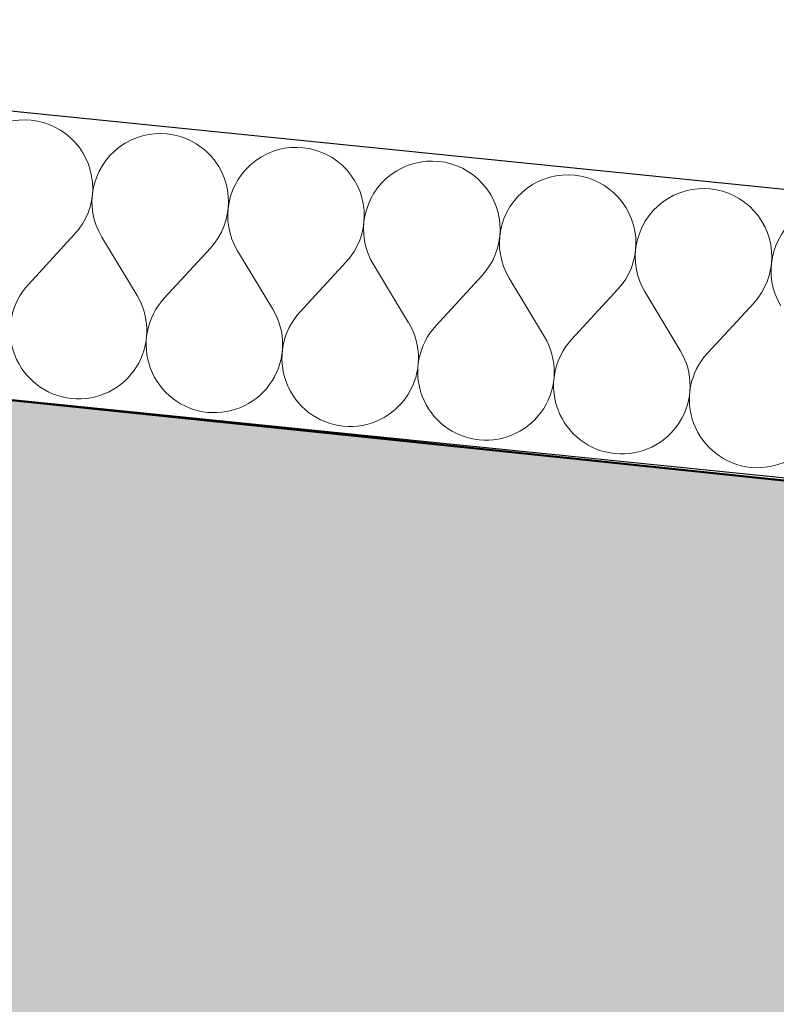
# Model space of a CAD drawing. Header units: millimetres. Extents: x -28017 to 3863, y -4271 to 20239.
# Tile 38 of 105: x -20153 to -19730, y 9657 to 10206. Entities that reach past the tile are written whole.
import ezdxf

# ---------------------------------------------------------------- set-up
doc = ezdxf.new("R2010")
doc.units = ezdxf.units.MM
doc.header["$MEASUREMENT"] = 0
doc.linetypes.add('Wipeout_Contour', pattern=[1000, 0, -1000])
for name, color, linetype in [('5._POHLED ZÁPADNÍ_2_Konstrukce - nenosné', 7, 'Continuous'), ('5._POHLED ZÁPADNÍ_2_Konstrukce - nosné', 7, 'Continuous'), ('5._POHLED ZÁPADNÍ_2_Nové_Konstrukce - nosné', 7, 'Continuous'), ('5._POHLED ZÁPADNÍ_2_Nové_Výplně - Povrchové', 7, 'Continuous'), ('5._POHLED ZÁPADNÍ_2_Nové_Výplně – Řezové', 7, 'Continuous'), ('5._POHLED ZÁPADNÍ_2_Výplně – Řezové', 7, 'Continuous')]:
    doc.layers.add(name, color=color, linetype=linetype)

# ---------------------------------------------------------------- blocks, each defined once
blk = doc.blocks.new('*X41', base_point=(-28336.19, -5790.34))
at = {"layer": '5._POHLED ZÁPADNÍ_2_Nové_Výplně – Řezové', "color": 21, "linetype": 'Continuous', "lineweight": 20, "true_color": 0xffaaaa}
for p, q in [((-20122.04, 10086.47), (-20147.86, 10058.45)), ((-20106.88, 10084.93), (-20087.21, 10052.31)), ((-20046.24, 10078.79), (-20072.05, 10050.77)), ((-20031.08, 10077.25), (-20011.41, 10044.63)), ((-19970.44, 10071.11), (-19996.25, 10043.09)), ((-19955.28, 10069.57), (-19935.61, 10036.95)), ((-19894.64, 10063.43), (-19920.45, 10035.41)), ((-19879.48, 10061.89), (-19859.81, 10029.27)), ((-19818.83, 10055.75), (-19844.65, 10027.73)), ((-19803.67, 10054.21), (-19784, 10021.59)), ((-19743.03, 10048.07), (-19768.84, 10020.05))]:
    blk.add_line(p, q, dxfattribs=at)
for centre, start, end in [((-20150.06, 10112.28), 317.3455, 211.0852), ((-20074.26, 10104.6), 317.3455, 211.0852), ((-19998.46, 10096.92), 317.3455, 211.0852), ((-19922.65, 10089.24), 317.3455, 211.0852), ((-19846.85, 10081.56), 317.3455, 211.0852), ((-19771.05, 10073.88), 317.3455, 211.0852), ((-19695.25, 10066.2), 317.3455, 211.0852), ((-20119.84, 10032.64), 137.3455, 264.2153), ((-20119.84, 10032.64), 264.2153, 31.0852), ((-20044.04, 10024.96), 137.3455, 264.2153), ((-20044.04, 10024.96), 264.2153, 31.0852), ((-19968.23, 10017.28), 137.3455, 264.2153), ((-19968.23, 10017.28), 264.2153, 31.0852), ((-19892.43, 10009.6), 137.3455, 264.2153), ((-19892.43, 10009.6), 264.2153, 31.0852), ((-19816.63, 10001.92), 137.3455, 264.2153), ((-19816.63, 10001.92), 264.2153, 31.0852), ((-19740.83, 9994.24), 137.3455, 264.2153), ((-19740.83, 9994.24), 264.2153, 31.0852)]:
    blk.add_arc(centre, 38.1, start, end, dxfattribs=at)

msp = doc.modelspace()

# ---------------------------------------------------------------- hatches: boundary and pattern name
at = {"layer": '5._POHLED ZÁPADNÍ_2_Výplně – Řezové', "linetype": 'Continuous', "lineweight": 13}
for points in [[(-20318.07, 9633.59), (-19943.7, 9594.63), (-20311.44, 10009.93)], [(-19937.07, 9970.96), (-20311.44, 10009.93), (-19943.7, 9594.63)], [(-19937.07, 9970.96), (-19943.7, 9594.63), (-18261.9, 9419.58), (-18248.96, 9543.91), (-18223.07, 9792.56)]]:
    msp.add_hatch(color=254, dxfattribs=at).paths.add_polyline_path(points)

# ---------------------------------------------------------------- linework, layer by layer
at = {"layer": '5._POHLED ZÁPADNÍ_2_Konstrukce - nosné', "color": 7, "linetype": 'Continuous', "lineweight": 50, "flags": 128}
for points in [[(-20311.44, 10009.93), (-19937.07, 9970.96)], [(-18223.07, 9792.56), (-19937.07, 9970.96)]]:
    msp.add_lwpolyline(points, dxfattribs=at)

# ---------------------------------------------------------------- wipeouts: each hides what was drawn before it
at = {"color": 254, "linetype": 'Wipeout_Contour', "lineweight": 0, "ltscale": 87892.292183}
msp.add_wipeout([(-18235.91, 10161.85), (-20614.58, 10403.11), (-20615.46, 10352.94), (-18240.95, 10112.1)], dxfattribs=at).dxf.layer = '5._POHLED ZÁPADNÍ_2_Nové_Výplně - Povrchové'

# ---------------------------------------------------------------- next in the draw order: wipeouts: each hides what was drawn before it
at = {"color": 254, "linetype": 'Wipeout_Contour', "lineweight": 0, "ltscale": 86798.233426}
msp.add_wipeout([(-20308.62, 10170.46), (-20311.44, 10009.93), (-18222.48, 9798.31), (-18206.36, 9957.49)], dxfattribs=at).dxf.layer = '5._POHLED ZÁPADNÍ_2_Nové_Výplně – Řezové'

# ---------------------------------------------------------------- next in the draw order: linework, layer by layer
at = {"layer": '5._POHLED ZÁPADNÍ_2_Nové_Konstrukce - nosné', "color": 1, "linetype": 'Continuous', "lineweight": 25, "flags": 128}
for points in [[(-18206.36, 9957.49), (-20308.62, 10170.46)], [(-20311.44, 10009.93), (-18222.48, 9798.31)]]:
    msp.add_lwpolyline(points, dxfattribs=at)

# ---------------------------------------------------------------- next in the draw order: block references
at = {"layer": '5._POHLED ZÁPADNÍ_2_Konstrukce - nenosné', "color": 9, "linetype": 'Continuous', "lineweight": 13}
msp.add_blockref('*X41', (-28336.19, -5790.34), dxfattribs=at)

doc.saveas('drawing.dxf')
